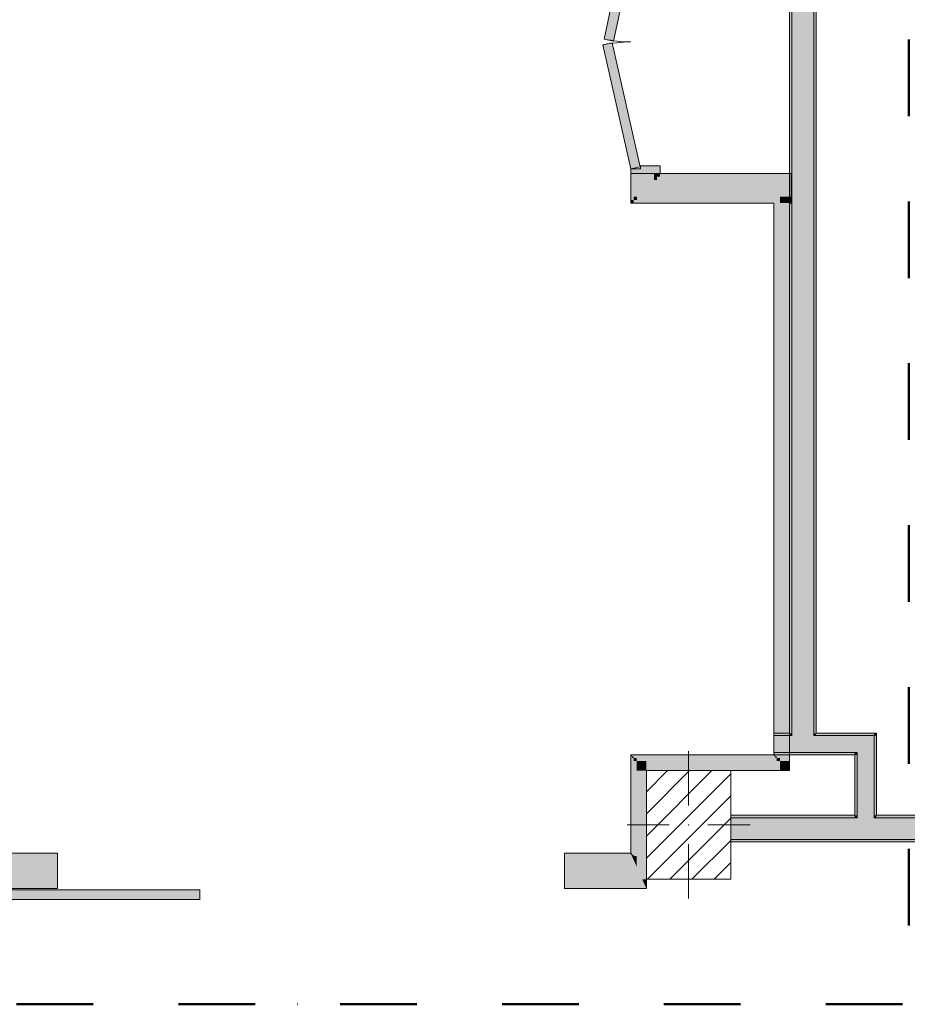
# Model space of a CAD drawing. Header units: millimetres. Extents: x -40968 to 11883, y -17757 to 4746.
# Tile 25 of 31: x 3233 to 6910, y -17757 to -13680. Entities that reach past the tile are written whole.
import ezdxf

# ---------------------------------------------------------------- set-up
doc = ezdxf.new("R2010")
doc.units = ezdxf.units.MM
doc.header["$MEASUREMENT"] = 0
doc.linetypes.add('Punto & Rayas', pattern=[670.277762, 317.5, -176.388889, 0, -176.388874])
doc.linetypes.add('Wipeout_Contour', pattern=[1000, 0, -1000])
for name, color, linetype, lineweight, true_color in [('01_2D_Ambit_Pluma_Nº__242', 7, 'Continuous', 50, 0xfb0013), ('12_FAÇ_Façana_Pluma_Nº__102', 7, 'Continuous', 5, 0xcccccc), ('12_FAÇ_Façana_Pluma_Nº__176', 7, 'Continuous', 15, 0x93a0c6)]:
    doc.layers.add(name, color=color, linetype=linetype, lineweight=lineweight, true_color=true_color)
for name, color, linetype in [('10_ESTR_Pilars', 7, 'Continuous'), ('12_FAÇ_Façana', 7, 'Continuous'), ('Nuevo_08_E_Envans secs', 7, 'Continuous'), ('Nuevo_12_FAÇ_Façana', 7, 'Continuous'), ('Nuevo_Puertas Archicad', 7, 'Continuous')]:
    doc.layers.add(name, color=color, linetype=linetype)
for name, color, linetype, lineweight in [('10_ESTR_Pilars_Pluma_Nº__20', 1, 'Continuous', 5), ('10_ESTR_Pilars_Pluma_Nº__28', 7, 'Continuous', 20), ('10_ESTR_Pilars_Pluma_Nº__42', 8, 'Continuous', 25), ('12_FAÇ_Façana_Pluma_Nº__7', 7, 'Continuous', 5), ('Nuevo_08_E_Envans secs_Pluma_Nº__20', 1, 'Continuous', 5), ('Nuevo_12_FAÇ_Façana_Pluma_Nº__20', 1, 'Continuous', 5), ('Nuevo_Puertas Archicad_Pluma_Nº__20', 1, 'Continuous', 5)]:
    doc.layers.add(name, color=color, linetype=linetype, lineweight=lineweight)

# ---------------------------------------------------------------- blocks, each defined once
blk = doc.blocks.new('Muro_64_1', base_point=(6422.1, -16634))
at = {"layer": '12_FAÇ_Façana_Pluma_Nº__102', "linetype": 'Continuous', "lineweight": 0, "true_color": 0xe5e5e5}
for points in [[(6522.1, -16634), (6522.1, -12284), (6432.1, -12284), (6432.1, -16634)], [(6432.1, -16644), (6522.1, -16644), (6522.1, -16634), (6432.1, -16634)]]:
    blk.add_hatch(color=254, dxfattribs=at).paths.add_polyline_path(points)
at = {"layer": '12_FAÇ_Façana_Pluma_Nº__176', "linetype": 'Continuous', "lineweight": 0, "true_color": 0x495063}
for points in [[(6422.1, -12284), (6422.1, -16634), (6432.1, -16634), (6432.1, -12284)], [(6532.1, -16634), (6532.1, -12284), (6522.1, -12284), (6522.1, -16634)]]:
    blk.add_hatch(color=251, dxfattribs=at).paths.add_polyline_path(points)
at = {"layer": '12_FAÇ_Façana_Pluma_Nº__7', "color": 7, "linetype": 'Continuous', "lineweight": 5}
for p, q in [((6432.1, -12284), (6432.1, -16634)), ((6522.1, -16634), (6522.1, -12284)), ((6432.1, -16634), (6432.1, -16644)), ((6522.1, -16644), (6522.1, -16634))]:
    blk.add_line(p, q, dxfattribs=at)
at = {"layer": '12_FAÇ_Façana_Pluma_Nº__7', "color": 7, "linetype": 'Continuous', "lineweight": 5, "flags": 128}
for points in [[(6422.1, -12284), (6422.1, -16634)], [(6532.1, -16634), (6532.1, -12284)]]:
    blk.add_lwpolyline(points, dxfattribs=at)
blk = doc.blocks.new('Muro_65_1', base_point=(6782.1, -16634))
at = {"layer": '12_FAÇ_Façana_Pluma_Nº__102', "linetype": 'Continuous', "lineweight": 0, "true_color": 0xe5e5e5}
for points in [[(6432.1, -16644), (6357.1, -16644), (6357.1, -16714), (6432.1, -16714)], [(6432.1, -16714), (6522.1, -16714), (6522.1, -16644), (6432.1, -16644)], [(6522.1, -16714), (6702.1, -16714), (6702.1, -16644), (6522.1, -16644)], [(6702.1, -16714), (6772.1, -16714), (6772.1, -16644)], [(6702.1, -16714), (6772.1, -16644), (6702.1, -16644)]]:
    blk.add_hatch(color=254, dxfattribs=at).paths.add_polyline_path(points)
at = {"layer": '12_FAÇ_Façana_Pluma_Nº__176', "linetype": 'Continuous', "lineweight": 0, "true_color": 0x495063}
for points in [[(6422.1, -16634), (6357.1, -16634), (6357.1, -16644), (6422.1, -16644)], [(6422.1, -16644), (6432.1, -16644), (6432.1, -16634), (6422.1, -16634)], [(6522.1, -16644), (6532.1, -16644), (6532.1, -16634), (6522.1, -16634)], [(6532.1, -16644), (6772.1, -16644), (6772.1, -16634), (6532.1, -16634)], [(6772.1, -16644), (6782.1, -16644), (6782.1, -16634)], [(6772.1, -16644), (6782.1, -16634), (6772.1, -16634)], [(6692.1, -16714), (6357.1, -16714), (6357.1, -16724), (6692.1, -16724)], [(6692.1, -16724), (6702.1, -16724), (6702.1, -16714)], [(6692.1, -16724), (6702.1, -16714), (6692.1, -16714)]]:
    blk.add_hatch(color=251, dxfattribs=at).paths.add_polyline_path(points)
at = {"layer": '12_FAÇ_Façana_Pluma_Nº__7', "color": 7, "linetype": 'Continuous', "lineweight": 5}
for p, q in [((6432.1, -16634), (6432.1, -16644)), ((6522.1, -16644), (6522.1, -16634)), ((6432.1, -16644), (6357.1, -16644)), ((6702.1, -16644), (6522.1, -16644)), ((6772.1, -16644), (6702.1, -16644)), ((6772.1, -16714), (6772.1, -16644)), ((6357.1, -16714), (6432.1, -16714)), ((6432.1, -16714), (6522.1, -16714)), ((6522.1, -16714), (6702.1, -16714)), ((6702.1, -16724), (6702.1, -16714))]:
    blk.add_line(p, q, dxfattribs=at)
at = {"layer": '12_FAÇ_Façana_Pluma_Nº__7', "color": 7, "linetype": 'Continuous', "lineweight": 5, "flags": 128}
for points in [[(6422.1, -16634), (6357.1, -16634)], [(6357.1, -16634), (6357.1, -16644)], [(6782.1, -16634), (6532.1, -16634)], [(6782.1, -16634), (6782.1, -16644)], [(6357.1, -16644), (6357.1, -16714)], [(6357.1, -16714), (6357.1, -16724)], [(6357.1, -16724), (6692.1, -16724)]]:
    blk.add_lwpolyline(points, dxfattribs=at)
blk = doc.blocks.new('Muro_66_1', base_point=(6782.1, -17084))
at = {"layer": '12_FAÇ_Façana_Pluma_Nº__102', "linetype": 'Continuous', "lineweight": 0, "true_color": 0xe5e5e5}
for points in [[(6702.1, -16714), (6702.1, -16974), (6772.1, -16974), (6772.1, -16714)], [(6772.1, -16974), (6702.1, -16974), (6702.1, -16984), (6772.1, -16984)]]:
    blk.add_hatch(color=254, dxfattribs=at).paths.add_polyline_path(points)
at = {"layer": '12_FAÇ_Façana_Pluma_Nº__176', "linetype": 'Continuous', "lineweight": 0, "true_color": 0x495063}
for points in [[(6772.1, -16644), (6772.1, -16974), (6782.1, -16974), (6782.1, -16644)], [(6692.1, -16724), (6692.1, -16974), (6702.1, -16974), (6702.1, -16724)]]:
    blk.add_hatch(color=251, dxfattribs=at).paths.add_polyline_path(points)
at = {"layer": '12_FAÇ_Façana_Pluma_Nº__7', "color": 7, "linetype": 'Continuous', "lineweight": 5}
for p, q in [((6772.1, -16714), (6772.1, -16644)), ((6702.1, -16724), (6702.1, -16714)), ((6772.1, -16974), (6772.1, -16714)), ((6702.1, -16724), (6702.1, -16974)), ((6702.1, -16974), (6702.1, -16984)), ((6772.1, -16984), (6772.1, -16974))]:
    blk.add_line(p, q, dxfattribs=at)
at = {"layer": '12_FAÇ_Façana_Pluma_Nº__7', "color": 7, "linetype": 'Continuous', "lineweight": 5, "flags": 128}
for points in [[(6782.1, -16974), (6782.1, -16644)], [(6692.1, -16724), (6692.1, -16974)]]:
    blk.add_lwpolyline(points, dxfattribs=at)
blk = doc.blocks.new('Muro_70_1', base_point=(6178.9, -17084))
at = {"layer": '12_FAÇ_Façana_Pluma_Nº__102', "linetype": 'Continuous', "lineweight": 0, "true_color": 0xe5e5e5}
for points in [[(6702.1, -16984), (6178.9, -16984), (6178.9, -17074), (6702.1, -17074)], [(6772.1, -16984), (6702.1, -16984), (6702.1, -17074), (6772.1, -17074)], [(6772.1, -17074), (11813, -17074), (11813, -16984), (6772.1, -16984)]]:
    blk.add_hatch(color=254, dxfattribs=at).paths.add_polyline_path(points)
at = {"layer": '12_FAÇ_Façana_Pluma_Nº__176', "linetype": 'Continuous', "lineweight": 0, "true_color": 0x495063}
for points in [[(6692.1, -16974), (6178.9, -16974), (6178.9, -16984), (6692.1, -16984)], [(6702.1, -16974), (6692.1, -16974), (6692.1, -16984), (6702.1, -16984)], [(6782.1, -16974), (6772.1, -16974), (6772.1, -16984), (6782.1, -16984)], [(6782.1, -16984), (11813, -16984), (11813, -16974), (6782.1, -16974)], [(6178.9, -17084), (11813, -17084), (11813, -17074), (6178.9, -17074)]]:
    blk.add_hatch(color=251, dxfattribs=at).paths.add_polyline_path(points)
at = {"layer": '12_FAÇ_Façana_Pluma_Nº__7', "color": 7, "linetype": 'Continuous', "lineweight": 5}
for p, q in [((6702.1, -16984), (6178.9, -16984)), ((6702.1, -16974), (6702.1, -16984)), ((6772.1, -16984), (6772.1, -16974)), ((11813, -16984), (6772.1, -16984)), ((6178.9, -17074), (6702.1, -17074)), ((6702.1, -17074), (6772.1, -17074)), ((6772.1, -17074), (11813, -17074))]:
    blk.add_line(p, q, dxfattribs=at)
at = {"layer": '12_FAÇ_Façana_Pluma_Nº__7', "color": 7, "linetype": 'Continuous', "lineweight": 5, "flags": 128}
for points in [[(6692.1, -16974), (6178.9, -16974)], [(11813, -16974), (6782.1, -16974)], [(11813, -17084), (11813, -16974)], [(6178.9, -17084), (11813, -17084)]]:
    blk.add_lwpolyline(points, dxfattribs=at)
blk = doc.blocks.new('Puerta Corredera Exterior 27[4]_1')
at = {"layer": 'Nuevo_Puertas Archicad', "linetype": 'Continuous', "lineweight": 0, "true_color": 0xbf7f7f}
blk.add_hatch(color=23, dxfattribs=at).paths.add_polyline_path([(3979.6, -17322), (3979.6, -17282), (1879.6, -17282), (1879.6, -17322)])
at = {"layer": 'Nuevo_Puertas Archicad_Pluma_Nº__20', "color": 1, "linetype": 'Continuous', "lineweight": 5}
for p, q in [((3389.8, -17137), (3389.8, -17131)), ((3389.8, -17143), (3389.8, -17137)), ((3389.8, -17156), (3389.8, -17143)), ((3389.8, -17169), (3389.8, -17156)), ((5489.8, -17137), (5489.8, -17131)), ((5489.8, -17143), (5489.8, -17137)), ((5489.8, -17156), (5489.8, -17143)), ((5489.8, -17169), (5489.8, -17156)), ((3389.8, -17239), (3389.8, -17169)), ((5489.8, -17239), (5489.8, -17169)), ((3389.8, -17252), (3389.8, -17239)), ((5489.8, -17252), (5489.8, -17239)), ((1879.6, -17322), (1879.6, -17282)), ((1879.6, -17282), (3979.6, -17282)), ((3389.8, -17265), (3389.8, -17252)), ((3389.8, -17271), (3389.8, -17265)), ((3389.8, -17277), (3389.8, -17271)), ((3979.6, -17282), (3979.6, -17322)), ((5489.8, -17265), (5489.8, -17252)), ((5489.8, -17271), (5489.8, -17265)), ((5489.8, -17277), (5489.8, -17271)), ((3979.6, -17322), (1879.6, -17322)), ((2729.6, -17422), (2779.6, -17372)), ((2929.6, -17422), (2729.6, -17422)), ((2729.6, -17422), (2779.6, -17472))]:
    blk.add_line(p, q, dxfattribs=at)
blk = doc.blocks.new('Muro_77_1', base_point=(5828.9, -17277))
at = {"layer": 'Nuevo_12_FAÇ_Façana', "linetype": 'Continuous', "lineweight": 0, "true_color": 0xbf7f7f}
for points in [[(818.9, -17156), (831.9, -17156), (831.9, -17143), (818.9, -17143)], [(818.9, -17169), (2647.9, -17169), (2647.9, -17156), (818.9, -17156)], [(831.9, -17156), (2634.9, -17156), (2634.9, -17143), (831.9, -17143)], [(837.9, -17137), (843.9, -17137), (843.9, -17131), (837.9, -17131)], [(843.9, -17137), (2622.9, -17137), (2622.9, -17131), (843.9, -17131)], [(2622.9, -17137), (2628.9, -17137), (2628.9, -17131), (2622.9, -17131)], [(2634.9, -17156), (2647.9, -17156), (2647.9, -17143), (2634.9, -17143)], [(2647.9, -17169), (2660.9, -17169), (2660.9, -17156), (2647.9, -17156)], [(2730.9, -17169), (2743.9, -17169), (2743.9, -17156), (2730.9, -17156)], [(2743.9, -17156), (2756.9, -17156), (2756.9, -17143), (2743.9, -17143)], [(2743.9, -17169), (3389.8, -17169), (3389.8, -17156), (2743.9, -17156)], [(2756.9, -17156), (3389.8, -17156), (3389.8, -17143), (2756.9, -17143)], [(2762.9, -17137), (2768.9, -17137), (2768.9, -17131), (2762.9, -17131)], [(2768.9, -17131), (2768.9, -17137), (3389.8, -17137), (3389.8, -17131)], [(5489.8, -17131), (5489.8, -17137), (5763.9, -17137), (5763.9, -17131)], [(5489.8, -17156), (5775, -17156), (5769.2, -17143), (5489.8, -17143)], [(5489.8, -17169), (5780.8, -17169), (5775, -17156), (5489.8, -17156)], [(5769.9, -17131), (5763.9, -17131), (5766.6, -17137), (5769.9, -17137)], [(5766.6, -17137), (5763.9, -17131), (5763.9, -17137)], [(5769.2, -17143), (5769.9, -17144.5), (5769.9, -17143)], [(5775.9, -17156), (5775.9, -17143), (5769.9, -17143), (5769.9, -17144.5), (5775, -17156)], [(5775, -17156), (5775.9, -17157.9), (5775.9, -17156)], [(5788.9, -17156), (5788.9, -17143), (5775.9, -17143), (5775.9, -17156)], [(5788.9, -17169), (5788.9, -17156), (5775.9, -17156), (5775.9, -17157.9), (5780.8, -17169)], [(778.9, -17239), (818.9, -17239), (818.9, -17169), (778.9, -17169)], [(818.9, -17239), (2660.9, -17239), (2660.9, -17169), (818.9, -17169)], [(2660.9, -17239), (2730.9, -17239), (2730.9, -17169), (2660.9, -17169)], [(2730.9, -17239), (3389.8, -17239), (3389.8, -17169), (2730.9, -17169)], [(5489.8, -17239), (5788.9, -17239), (5788.9, -17187.1), (5780.8, -17169), (5489.8, -17169)], [(5780.8, -17169), (5788.9, -17187.1), (5788.9, -17169)], [(5828.9, -17239), (5828.9, -17169), (5788.9, -17169), (5788.9, -17187.1), (5812, -17239)], [(5788.9, -17239), (5812, -17239), (5788.9, -17187.1)], [(778.9, -17239), (778.9, -17252), (3389.8, -17252), (3389.8, -17239)], [(5489.8, -17239), (5489.8, -17252), (5817.8, -17252), (5812, -17239)], [(5828.9, -17252), (5828.9, -17239), (5812, -17239), (5817.8, -17252)], [(778.9, -17252), (778.9, -17265), (3389.8, -17265), (3389.8, -17252)], [(778.9, -17271), (778.9, -17277), (3389.8, -17277), (3389.8, -17271)], [(5489.8, -17252), (5489.8, -17265), (5823.5, -17265), (5817.8, -17252)], [(5489.8, -17271), (5489.8, -17277), (5828.9, -17277), (5826.2, -17271)], [(5828.9, -17265), (5828.9, -17252), (5817.8, -17252), (5823.5, -17265)], [(5828.9, -17271), (5826.2, -17271), (5828.9, -17277)]]:
    blk.add_hatch(color=23, dxfattribs=at).paths.add_polyline_path(points)
at = {"layer": 'Nuevo_12_FAÇ_Façana', "linetype": 'Continuous', "lineweight": 0, "true_color": 0x000000}
for points in [[(831.9, -17143), (837.9, -17143), (837.9, -17137), (831.9, -17137)], [(837.9, -17143), (2628.9, -17143), (2628.9, -17137), (837.9, -17137)], [(2628.9, -17143), (2634.9, -17143), (2634.9, -17137), (2628.9, -17137)], [(2756.9, -17143), (2762.9, -17143), (2762.9, -17137), (2756.9, -17137)], [(2762.9, -17143), (3389.8, -17143), (3389.8, -17137), (2762.9, -17137)], [(5489.8, -17143), (5769.2, -17143), (5766.6, -17137), (5489.8, -17137)], [(5769.9, -17143), (5769.9, -17137), (5766.6, -17137), (5769.2, -17143)], [(5775.9, -17143), (5775.9, -17137), (5769.9, -17137), (5769.9, -17143)], [(778.9, -17265), (778.9, -17271), (3389.8, -17271), (3389.8, -17265)], [(5489.8, -17265), (5489.8, -17271), (5826.2, -17271), (5823.5, -17265)], [(5828.9, -17271), (5828.9, -17265), (5823.5, -17265), (5826.2, -17271)]]:
    blk.add_hatch(color=18, dxfattribs=at).paths.add_polyline_path(points)
at = {"layer": 'Nuevo_08_E_Envans secs_Pluma_Nº__20', "color": 1, "linetype": 'Continuous', "lineweight": 5, "flags": 128}
for points in [[(5828.9, -17239), (5828.9, -17169)], [(5828.9, -17252), (5828.9, -17239)], [(5828.9, -17265), (5828.9, -17252)], [(5828.9, -17271), (5828.9, -17265)], [(5828.9, -17277), (5828.9, -17271)]]:
    blk.add_lwpolyline(points, dxfattribs=at)
at = {"layer": 'Nuevo_12_FAÇ_Façana_Pluma_Nº__20', "color": 1, "linetype": 'Continuous', "lineweight": 5}
for p, q in [((3389.8, -17137), (3389.8, -17131)), ((3389.8, -17143), (3389.8, -17137)), ((3389.8, -17156), (3389.8, -17143)), ((3389.8, -17169), (3389.8, -17156)), ((5489.8, -17137), (5489.8, -17131)), ((5489.8, -17143), (5489.8, -17137)), ((5489.8, -17156), (5489.8, -17143)), ((5489.8, -17169), (5489.8, -17156)), ((3389.8, -17239), (3389.8, -17169)), ((5489.8, -17239), (5489.8, -17169)), ((3389.8, -17252), (3389.8, -17239)), ((5489.8, -17252), (5489.8, -17239)), ((3389.8, -17265), (3389.8, -17252)), ((3389.8, -17271), (3389.8, -17265)), ((3389.8, -17277), (3389.8, -17271)), ((5489.8, -17265), (5489.8, -17252)), ((5489.8, -17271), (5489.8, -17265)), ((5489.8, -17277), (5489.8, -17271))]:
    blk.add_line(p, q, dxfattribs=at)
at = {"layer": 'Nuevo_12_FAÇ_Façana_Pluma_Nº__20', "color": 1, "linetype": 'Continuous', "lineweight": 5, "flags": 128}
for points in [[(2622.9, -17131), (843.9, -17131)], [(3389.8, -17131), (2768.9, -17131)], [(5763.9, -17131), (5489.8, -17131)], [(778.9, -17277), (3389.8, -17277)], [(5489.8, -17277), (5828.9, -17277)]]:
    blk.add_lwpolyline(points, dxfattribs=at)
at = {"layer": 'Nuevo_Puertas Archicad', "color": 1, "linetype": 'Continuous', "lineweight": 5}
blk.add_blockref('Puerta Corredera Exterior 27[4]_1', (0, 0), dxfattribs=at)
blk = doc.blocks.new('Muro_78_1', base_point=(6357.1, -14317))
at = {"layer": 'Nuevo_08_E_Envans secs', "linetype": 'Continuous', "lineweight": 0, "true_color": 0xbf7f7f}
for points in [[(6382.1, -14426), (6422.1, -14426), (6422.1, -14413), (6382.1, -14413)], [(6382.1, -14439), (6422.1, -14439), (6422.1, -14426), (6382.1, -14426)], [(6363.1, -16724), (6363.1, -14439), (6357.1, -14439), (6357.1, -16724)], [(6382.1, -16736), (6382.1, -14439), (6369.1, -14439), (6369.1, -16736)], [(6422.1, -16749), (6422.1, -14439), (6382.1, -14439), (6382.1, -16749)], [(6357.1, -16724), (6357.1, -16730), (6363.1, -16730)], [(6363.1, -16724), (6357.1, -16724), (6363.1, -16730)], [(6369.1, -16736), (6369.1, -16749), (6382.1, -16749)], [(6382.1, -16736), (6369.1, -16736), (6382.1, -16749)], [(6382.1, -16749), (6382.1, -16789), (6422.1, -16789)], [(6422.1, -16749), (6382.1, -16749), (6422.1, -16789)]]:
    blk.add_hatch(color=23, dxfattribs=at).paths.add_polyline_path(points)
at = {"layer": 'Nuevo_08_E_Envans secs', "linetype": 'Continuous', "lineweight": 0, "true_color": 0x000000}
for points in [[(6369.1, -16730), (6369.1, -14439), (6363.1, -14439), (6363.1, -16730)], [(6363.1, -16730), (6363.1, -16736), (6369.1, -16736)], [(6369.1, -16730), (6363.1, -16730), (6369.1, -16736)]]:
    blk.add_hatch(color=18, dxfattribs=at).paths.add_polyline_path(points)
at = {"layer": 'Nuevo_08_E_Envans secs_Pluma_Nº__20', "color": 1, "linetype": 'Continuous', "lineweight": 5, "flags": 128}
for points in [[(6357.1, -14439), (6357.1, -16724)], [(6422.1, -16789), (6422.1, -14439)], [(6422.1, -16789), (6382.1, -16789)]]:
    blk.add_lwpolyline(points, dxfattribs=at)
blk = doc.blocks.new('Muro_143_1', base_point=(6357.1, -16789))
at = {"layer": 'Nuevo_08_E_Envans secs', "linetype": 'Continuous', "lineweight": 0, "true_color": 0xbf7f7f}
for points in [[(5763.9, -16730), (5769.9, -16730), (5763.9, -16724)], [(5769.9, -16724), (5763.9, -16724), (5769.9, -16730)], [(5769.9, -16730), (6357.1, -16730), (6357.1, -16724), (5769.9, -16724)], [(5775.9, -16749), (5788.9, -16749), (5775.9, -16736)], [(5788.9, -16736), (5775.9, -16736), (5788.9, -16749)], [(5788.9, -16749), (6369.1, -16749), (6369.1, -16736), (5788.9, -16736)], [(5828.9, -16789), (5788.9, -16749), (5788.9, -16789)], [(5828.9, -16749), (5788.9, -16749), (5828.9, -16789)], [(5828.9, -16789), (6382.1, -16789), (6382.1, -16749), (5828.9, -16749)]]:
    blk.add_hatch(color=23, dxfattribs=at).paths.add_polyline_path(points)
at = {"layer": 'Nuevo_08_E_Envans secs', "linetype": 'Continuous', "lineweight": 0, "true_color": 0x000000}
for points in [[(5775.9, -16736), (5769.9, -16730), (5769.9, -16736)], [(5775.9, -16730), (5769.9, -16730), (5775.9, -16736)], [(5775.9, -16736), (6363.1, -16736), (6363.1, -16730), (5775.9, -16730)]]:
    blk.add_hatch(color=18, dxfattribs=at).paths.add_polyline_path(points)
at = {"layer": 'Nuevo_08_E_Envans secs_Pluma_Nº__20', "color": 1, "linetype": 'Continuous', "lineweight": 5, "flags": 128}
for points in [[(5763.9, -16724), (5763.9, -16730)], [(6357.1, -16724), (5763.9, -16724)], [(5828.9, -16789), (6382.1, -16789)]]:
    blk.add_lwpolyline(points, dxfattribs=at)
blk = doc.blocks.new('Muro_144_1', base_point=(5828.9, -16789))
at = {"layer": 'Nuevo_08_E_Envans secs', "linetype": 'Continuous', "lineweight": 0, "true_color": 0xbf7f7f}
for points in [[(5763.9, -17131), (5769.9, -17131), (5769.9, -16730), (5763.9, -16730)], [(5775.9, -17143), (5788.9, -17143), (5788.9, -16749), (5775.9, -16749)], [(5828.9, -17169), (5828.9, -16789), (5788.9, -16789), (5788.9, -17169)]]:
    blk.add_hatch(color=23, dxfattribs=at).paths.add_polyline_path(points)
at = {"layer": 'Nuevo_08_E_Envans secs', "linetype": 'Continuous', "lineweight": 0, "true_color": 0x000000}
blk.add_hatch(color=18, dxfattribs=at).paths.add_polyline_path([(5775.9, -17137), (5775.9, -16736), (5769.9, -16736), (5769.9, -17137)])
at = {"layer": 'Nuevo_08_E_Envans secs_Pluma_Nº__20', "color": 1, "linetype": 'Continuous', "lineweight": 5, "flags": 128}
for points in [[(5763.9, -16730), (5763.9, -17131)], [(5828.9, -17169), (5828.9, -16789)]]:
    blk.add_lwpolyline(points, dxfattribs=at)
blk = doc.blocks.new('Puerta Metal 27[14]_1')
at = {"layer": 'Nuevo_Puertas Archicad', "linetype": 'Continuous', "lineweight": 0, "true_color": 0xbf7f7f}
for points in [[(5698.4, -13137.1), (5738.1, -13141.8), (5803.6, -12585.7), (5763.9, -12581)], [(5885.9, -12561), (5763.9, -12561), (5763.9, -12581), (5803.9, -12581), (5803.9, -12593), (5885.9, -12593)], [(5885.9, -13129), (5803.9, -13129), (5803.9, -13141), (5763.9, -13141), (5763.9, -13161), (5885.9, -13161)]]:
    blk.add_hatch(color=23, dxfattribs=at).paths.add_polyline_path(points)
at = {"layer": 'Nuevo_Puertas Archicad_Pluma_Nº__20', "color": 1, "linetype": 'Continuous', "lineweight": 5}
for p, q in [((5698.4, -13137.1), (5763.9, -12581)), ((5803.6, -12585.7), (5738.1, -13141.8)), ((5885.9, -12561), (5763.9, -12561)), ((5763.9, -12561), (5763.9, -12581)), ((5776.9, -12561), (5763.9, -12561)), ((5776.9, -12561), (5763.9, -12561)), ((5763.9, -12581), (5803.9, -12581)), ((5763.9, -12581), (5803.6, -12585.7)), ((5789.9, -12561), (5776.9, -12561)), ((5789.9, -12561), (5776.9, -12561)), ((5859.9, -12561), (5789.9, -12561)), ((5859.9, -12561), (5789.9, -12561)), ((5803.9, -12581), (5803.9, -12593)), ((5803.9, -12593), (5885.9, -12593)), ((5872.9, -12561), (5859.9, -12561)), ((5872.9, -12561), (5859.9, -12561)), ((5885.9, -12561), (5872.9, -12561)), ((5885.9, -12561), (5872.9, -12561)), ((5885.9, -12593), (5885.9, -12561)), ((5738.1, -13141.8), (5698.4, -13137.1)), ((5803.9, -13141), (5763.9, -13141)), ((5763.9, -13141), (5763.9, -13161)), ((5763.9, -13161), (5885.9, -13161)), ((5776.9, -13161), (5763.9, -13161)), ((5776.9, -13161), (5763.9, -13161)), ((5789.9, -13161), (5776.9, -13161)), ((5789.9, -13161), (5776.9, -13161)), ((5859.9, -13161), (5789.9, -13161)), ((5859.9, -13161), (5789.9, -13161)), ((5885.9, -13129), (5803.9, -13129)), ((5803.9, -13129), (5803.9, -13141)), ((5872.9, -13161), (5859.9, -13161)), ((5872.9, -13161), (5859.9, -13161)), ((5885.9, -13161), (5872.9, -13161)), ((5885.9, -13161), (5872.9, -13161)), ((5885.9, -13161), (5885.9, -13129))]:
    blk.add_line(p, q, dxfattribs=at)
blk.add_arc((5763.9, -12581), 560, 263.2815, 270, dxfattribs=at)
blk = doc.blocks.new('Puerta Metal Doble 27[15]_1')
at = {"layer": 'Nuevo_Puertas Archicad', "linetype": 'Continuous', "lineweight": 0, "true_color": 0xbf7f7f}
for points in [[(5653.7, -13759.8), (5692.8, -13768.2), (5803, -13254.4), (5763.9, -13246)], [(5885.9, -13226), (5763.9, -13226), (5763.9, -13246), (5803.9, -13246), (5803.9, -13258), (5885.9, -13258)], [(5648.4, -13784.3), (5763.9, -14297), (5802.9, -14288.2), (5687.5, -13775.5)], [(5885.9, -14285), (5803.9, -14285), (5803.9, -14297), (5763.9, -14297), (5763.9, -14317), (5885.9, -14317)]]:
    blk.add_hatch(color=23, dxfattribs=at).paths.add_polyline_path(points)
at = {"layer": 'Nuevo_Puertas Archicad_Pluma_Nº__20', "color": 1, "linetype": 'Continuous', "lineweight": 5}
for p, q in [((5653.7, -13759.8), (5763.9, -13246)), ((5885.9, -13226), (5763.9, -13226)), ((5763.9, -13226), (5763.9, -13246)), ((5776.9, -13226), (5763.9, -13226)), ((5776.9, -13226), (5763.9, -13226)), ((5763.9, -13246), (5803.9, -13246)), ((5763.9, -13246), (5803, -13254.4)), ((5789.9, -13226), (5776.9, -13226)), ((5789.9, -13226), (5776.9, -13226)), ((5859.9, -13226), (5789.9, -13226)), ((5859.9, -13226), (5789.9, -13226)), ((5803.9, -13246), (5803.9, -13258)), ((5872.9, -13226), (5859.9, -13226)), ((5872.9, -13226), (5859.9, -13226)), ((5885.9, -13226), (5872.9, -13226)), ((5885.9, -13226), (5872.9, -13226)), ((5885.9, -13258), (5885.9, -13226)), ((5803, -13254.4), (5692.8, -13768.2)), ((5803.9, -13258), (5885.9, -13258)), ((5687.5, -13775.5), (5648.4, -13784.3)), ((5692.8, -13768.2), (5653.7, -13759.8)), ((5802.9, -14288.2), (5687.5, -13775.5)), ((5648.4, -13784.3), (5763.9, -14297)), ((5763.9, -14297), (5802.9, -14288.2)), ((5803.9, -14297), (5763.9, -14297)), ((5763.9, -14297), (5763.9, -14317)), ((5885.9, -14285), (5803.9, -14285)), ((5803.9, -14285), (5803.9, -14297)), ((5885.9, -14317), (5885.9, -14285)), ((5763.9, -14317), (5885.9, -14317)), ((5776.9, -14317), (5763.9, -14317)), ((5776.9, -14317), (5763.9, -14317)), ((5789.9, -14317), (5776.9, -14317)), ((5789.9, -14317), (5776.9, -14317)), ((5859.9, -14317), (5789.9, -14317)), ((5859.9, -14317), (5789.9, -14317)), ((5872.9, -14317), (5859.9, -14317)), ((5872.9, -14317), (5859.9, -14317)), ((5885.9, -14317), (5872.9, -14317)), ((5885.9, -14317), (5872.9, -14317))]:
    blk.add_line(p, q, dxfattribs=at)
for centre, start, end in [((5763.9, -14297), 90, 102.6908), ((5763.9, -13246), 257.8962, 270)]:
    blk.add_arc(centre, 525.5, start, end, dxfattribs=at)
blk = doc.blocks.new('Muro_163_1', base_point=(5763.9, -12561))
at = {"layer": 'Nuevo_08_E_Envans secs', "linetype": 'Continuous', "lineweight": 0, "true_color": 0xbf7f7f}
for points in [[(5776.9, -12452), (5763.9, -12452), (5763.9, -12561), (5776.9, -12561)], [(5776.9, -12465), (5776.9, -12561), (5789.9, -12561), (5789.9, -12465)], [(5789.9, -12535), (5789.9, -12561), (5859.9, -12561), (5859.9, -12535)], [(5859.9, -12548), (5859.9, -12561), (5872.9, -12561), (5872.9, -12548)], [(5776.9, -13161), (5763.9, -13161), (5763.9, -13226), (5776.9, -13226)], [(5776.9, -13161), (5776.9, -13226), (5789.9, -13226), (5789.9, -13161)], [(5789.9, -13161), (5789.9, -13226), (5859.9, -13226), (5859.9, -13161)], [(5859.9, -13161), (5859.9, -13226), (5872.9, -13226), (5872.9, -13161)], [(5872.9, -13226), (5885.9, -13226), (5885.9, -13161), (5872.9, -13161)], [(5763.9, -14426), (5776.9, -14426), (5776.9, -14317), (5763.9, -14317)], [(5789.9, -14317), (5776.9, -14317), (5776.9, -14413), (5789.9, -14413)], [(5859.9, -14317), (5789.9, -14317), (5789.9, -14343), (5859.9, -14343)], [(5859.9, -14343), (5789.9, -14413), (5859.9, -14413)], [(5859.9, -14343), (5789.9, -14343), (5789.9, -14413)], [(5872.9, -14317), (5859.9, -14317), (5859.9, -14330), (5872.9, -14330)], [(5872.9, -14330), (5859.9, -14343), (5872.9, -14343)], [(5872.9, -14330), (5859.9, -14330), (5859.9, -14343)], [(5885.9, -14317), (5872.9, -14330), (5885.9, -14330)], [(5872.9, -14317), (5872.9, -14330), (5885.9, -14317)], [(5776.9, -14426), (5763.9, -14439), (5776.9, -14439)], [(5776.9, -14426), (5763.9, -14426), (5763.9, -14439)], [(5789.9, -14413), (5776.9, -14426), (5789.9, -14426)], [(5789.9, -14413), (5776.9, -14413), (5776.9, -14426)]]:
    blk.add_hatch(color=23, dxfattribs=at).paths.add_polyline_path(points)
at = {"layer": 'Nuevo_08_E_Envans secs_Pluma_Nº__20', "color": 1, "linetype": 'Continuous', "lineweight": 5}
for p, q in [((5776.9, -12561), (5763.9, -12561)), ((5789.9, -12561), (5776.9, -12561)), ((5859.9, -12561), (5789.9, -12561)), ((5872.9, -12561), (5859.9, -12561)), ((5885.9, -12561), (5872.9, -12561)), ((5776.9, -13161), (5763.9, -13161)), ((5789.9, -13161), (5776.9, -13161)), ((5859.9, -13161), (5789.9, -13161)), ((5872.9, -13161), (5859.9, -13161)), ((5885.9, -13161), (5872.9, -13161)), ((5776.9, -13226), (5763.9, -13226)), ((5789.9, -13226), (5776.9, -13226)), ((5859.9, -13226), (5789.9, -13226)), ((5872.9, -13226), (5859.9, -13226)), ((5885.9, -13226), (5872.9, -13226)), ((5776.9, -14317), (5763.9, -14317)), ((5789.9, -14317), (5776.9, -14317)), ((5859.9, -14317), (5789.9, -14317)), ((5872.9, -14317), (5859.9, -14317)), ((5885.9, -14317), (5872.9, -14317))]:
    blk.add_line(p, q, dxfattribs=at)
at = {"layer": 'Nuevo_08_E_Envans secs_Pluma_Nº__20', "color": 1, "linetype": 'Continuous', "lineweight": 5, "flags": 128}
for points in [[(5763.9, -12452), (5763.9, -12561)], [(5763.9, -13161), (5763.9, -13226)], [(5885.9, -13226), (5885.9, -13161)], [(5763.9, -14317), (5763.9, -14439)], [(5763.9, -14439), (5776.9, -14439)]]:
    blk.add_lwpolyline(points, dxfattribs=at)
at = {"layer": 'Nuevo_Puertas Archicad', "color": 1, "linetype": 'Continuous', "lineweight": 5}
for name in ['Puerta Metal 27[14]_1', 'Puerta Metal Doble 27[15]_1']:
    blk.add_blockref(name, (0, 0), dxfattribs=at)
blk = doc.blocks.new('Muro_164_1', base_point=(6428.9, -14317))
at = {"layer": 'Nuevo_08_E_Envans secs', "linetype": 'Continuous', "lineweight": 0, "true_color": 0xbf7f7f}
for points in [[(5859.9, -14413), (6382.1, -14413), (6382.1, -14343), (5859.9, -14343)], [(5872.9, -14343), (6428.9, -14343), (6428.9, -14330), (5872.9, -14330)], [(5885.9, -14330), (6428.9, -14330), (6428.9, -14317), (5885.9, -14317)], [(6382.1, -14413), (6422.1, -14413), (6422.1, -14343), (6382.1, -14343)], [(6422.1, -14413), (6428.9, -14413), (6428.9, -14343), (6422.1, -14343)], [(5776.9, -14439), (6382.1, -14439), (6382.1, -14426), (5776.9, -14426)], [(5789.9, -14426), (6382.1, -14426), (6382.1, -14413), (5789.9, -14413)], [(6422.1, -14426), (6428.9, -14426), (6428.9, -14413), (6422.1, -14413)], [(6422.1, -14439), (6428.9, -14439), (6428.9, -14426), (6422.1, -14426)]]:
    blk.add_hatch(color=23, dxfattribs=at).paths.add_polyline_path(points)
at = {"layer": 'Nuevo_08_E_Envans secs_Pluma_Nº__20', "color": 1, "linetype": 'Continuous', "lineweight": 5, "flags": 128}
for points in [[(6428.9, -14317), (5885.9, -14317)], [(6428.9, -14317), (6428.9, -14330)], [(6428.9, -14330), (6428.9, -14343)], [(6428.9, -14343), (6428.9, -14413)], [(6428.9, -14413), (6428.9, -14426)], [(6428.9, -14426), (6428.9, -14439)], [(5776.9, -14439), (6357.1, -14439)], [(6422.1, -14439), (6428.9, -14439)]]:
    blk.add_lwpolyline(points, dxfattribs=at)
blk = doc.blocks.new('Pilar_28_1', base_point=(6003.9, -17014))
at = {"color": 254, "linetype": 'Wipeout_Contour', "lineweight": 0, "ltscale": 72172.575785}
blk.add_wipeout([(5828.9, -17239), (6178.9, -17239), (6178.9, -16789), (5828.9, -16789)], dxfattribs=at).dxf.layer = '10_ESTR_Pilars'
at = {"layer": '10_ESTR_Pilars_Pluma_Nº__42', "linetype": 'Continuous', "lineweight": 25}
h = blk.add_hatch(dxfattribs=at)
h.set_pattern_fill('00_GCT_trama_45º_e1_400__05', color=8, style=0, pattern_type=2)
h.set_pattern_definition([(45, (0, 0), (-45.96194, 45.96194), [])])
h.paths.add_polyline_path([(5828.9, -17239), (6178.9, -17239), (6178.9, -16789), (5828.9, -16789)])
at = {"layer": '10_ESTR_Pilars_Pluma_Nº__20', "color": 1, "linetype": 'Continuous', "lineweight": 5}
for p, q in [((6003.9, -16934), (6003.9, -16709)), ((5923.9, -17014), (5748.9, -17014)), ((6083.9, -17014), (6258.9, -17014)), ((6003.9, -17094), (6003.9, -17319))]:
    blk.add_line(p, q, dxfattribs=at)
blk.add_point((6003.9, -17014), dxfattribs=at)
at = {"layer": '10_ESTR_Pilars_Pluma_Nº__28', "color": 7, "linetype": 'Continuous', "lineweight": 20, "flags": 128}
blk.add_lwpolyline([(5828.9, -17239), (6178.9, -17239), (6178.9, -16789), (5828.9, -16789)], close=True, dxfattribs=at)

msp = doc.modelspace()

# ---------------------------------------------------------------- linework, layer by layer
at = {"layer": '01_2D_Ambit_Pluma_Nº__242', "color": 1, "linetype": 'Punto & Rayas', "lineweight": 50, "true_color": 0xfb0013, "flags": 128}
msp.add_lwpolyline([(-28500, 1816.8), (-28500, 4745.9), (7879.6, 4745.9), (7879.6, -1396.9), (6474.1, -1396.9), (6474.1, -11392.7), (6916.3, -11392.7), (6916.3, -17756.6), (-3932.3, -17756.6), (-3932.3, -11834.9), (-2447.9, -11834.9), (-2447.9, -2249.6), (-23311.2, -2249.6), (-23311.2, 1816.8)], close=True, dxfattribs=at)

# ---------------------------------------------------------------- block references
at = {"layer": '12_FAÇ_Façana', "color": 7, "lineweight": 20}
for name, p in [('Muro_64_1', (6422.1, -16634)), ('Muro_65_1', (6782.1, -16634)), ('Muro_66_1', (6782.1, -17084)), ('Muro_70_1', (6178.9, -17084))]:
    msp.add_blockref(name, p, dxfattribs=at)
at = {"layer": 'Nuevo_08_E_Envans secs', "color": 1, "lineweight": 5}
for name, p in [('Muro_163_1', (5763.9, -12561)), ('Muro_164_1', (6428.9, -14317)), ('Muro_78_1', (6357.1, -14317)), ('Muro_143_1', (6357.1, -16789)), ('Muro_144_1', (5828.9, -16789))]:
    msp.add_blockref(name, p, dxfattribs=at)
at = {"layer": 'Nuevo_12_FAÇ_Façana', "color": 1, "lineweight": 5}
msp.add_blockref('Muro_77_1', (5828.9, -17277), dxfattribs=at)

# ---------------------------------------------------------------- next in the draw order: block references
at = {"layer": '10_ESTR_Pilars', "color": 7, "lineweight": 20}
msp.add_blockref('Pilar_28_1', (6003.9, -17014), dxfattribs=at)

doc.saveas('drawing.dxf')
